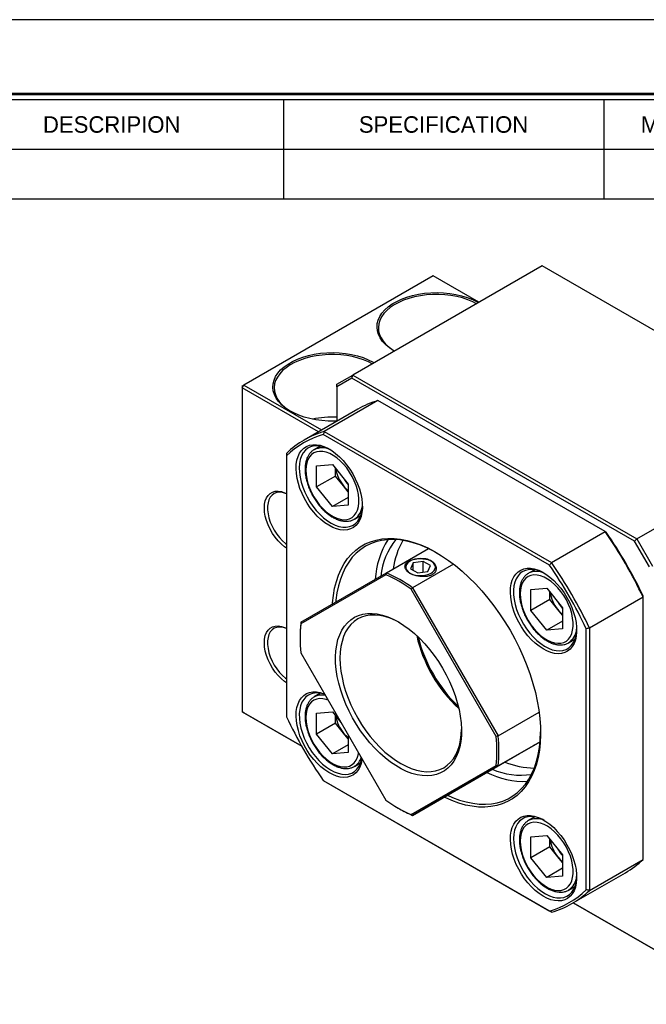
# Model space of a CAD drawing. Header units: millimetres. Extents: x 0 to 761, y 0 to 538.
# Tile 4 of 5: x 520 to 661, y 318 to 538. Entities that reach past the tile are written whole.
import ezdxf
from ezdxf.enums import TextEntityAlignment as Align

# ---------------------------------------------------------------- set-up
doc = ezdxf.new("R2010")
doc.units = ezdxf.units.MM
doc.layers.add('L1', color=7, linetype='CONTINUOUS')
doc.layers.add('OUTLINE', color=7, linetype='CONTINUOUS')

# ---------------------------------------------------------------- blocks, each defined once
blk = doc.blocks.new('표제란')
at = {"layer": 'L1', "color": 0}
blk.add_line((297, 210), (0, 210), dxfattribs=at)
at = {"layer": 'L1'}
for p, q in [((226, 203), (226, 194.336)), ((254, 203), (254, 194.336)), ((190, 198.668), (290, 198.668)), ((190, 194.336), (290, 194.336))]:
    blk.add_line(p, q, dxfattribs=at)
at = {"layer": 'L1', "const_width": 0.25}
blk.add_lwpolyline([(290.5, 6.5), (290.5, 203.5), (10, 203.5), (10, 6.5)], close=True, dxfattribs=at)
at = {"layer": 'L1'}
blk.add_lwpolyline([(290, 7), (290, 203), (10.5, 203), (10.5, 7)], close=True, dxfattribs=at)
for s, p in [('DESCRIPION', (211, 200.834)), ('SPECIFICATION', (240, 200.834)), ("MAT'L", (260, 200.834))]:
    blk.add_text(s, height=1.444, dxfattribs=at).set_placement(p, align=Align.MIDDLE_CENTER)
for tag, p in [('필렛', (179.25, 10.9)), ('모따기', (179.25, 8.3))]:
    blk.add_attdef(tag, text='', height=1.15, dxfattribs=at).set_placement(p, align=Align.MIDDLE_LEFT)
at = {"layer": 'OUTLINE', "ltscale": 0.5}
for tag, p, height in [('TITLE', (237.166, 24.406), 2.5), ('도번', (251.181, 15.642), 2.5), ('SCALE', (253.781, 9.553), 1.2), ('DATE', (277.02, 9.511), 1.2)]:
    blk.add_attdef(tag, p, '', height=height, dxfattribs=at)

msp = doc.modelspace()

# ---------------------------------------------------------------- linework, layer by layer
at = {"layer": 'OUTLINE'}
for p, q in [((637.2898, 483.136), (594.8634, 458.6437)), ((700.9295, 446.3976), (637.2898, 483.136)), ((612.8947, 480.8882), (570.4683, 456.3959)), ((623.1454, 474.9705), (612.8947, 480.8882)), ((591.3279, 456.602), (594.8634, 458.6437)), ((594.6563, 457.9468), (591.3279, 456.0247)), ((594.6563, 457.9468), (594.8634, 458.6437)), ((658.003, 421.3775), (594.6563, 457.9468)), ((594.8634, 458.6437), (658.503, 421.9053)), ((570.1147, 455.7836), (570.4683, 456.3959)), ((570.1147, 456.1918), (570.4683, 456.3959)), ((570.1147, 456.1918), (570.1147, 455.7836)), ((570.1147, 455.7836), (570.1147, 383.1114)), ((587.1878, 445.9274), (570.1147, 455.7836)), ((570.4683, 456.3959), (587.895, 446.3357)), ((591.3279, 456.0247), (591.3279, 456.602)), ((591.3279, 456.0247), (591.3279, 448.3174)), ((600.5203, 452.9286), (588.4995, 445.9891)), ((651.432, 423.5379), (600.5203, 452.9286)), ((595.9786, 451.0022), (583.9578, 444.0627)), ((588.4995, 445.9891), (639.4112, 416.5984)), ((658.503, 421.9053), (700.9295, 446.3976)), ((638.9395, 416.0542), (588.264, 445.3086)), ((587.6353, 442.7217), (586.2335, 441.9125)), ((580.0142, 440.5445), (580.0142, 382.0263)), ((586.7733, 438.2713), (590.3089, 438.5874)), ((586.7733, 433.557), (586.7733, 438.2713)), ((590.3089, 438.5874), (593.8444, 434.1893)), ((591.016, 436.0062), (591.016, 437.7078)), ((591.016, 436.0062), (586.7733, 433.557)), ((592.7837, 433.8071), (591.016, 436.0062)), ((590.3089, 429.1588), (586.7733, 433.557)), ((593.8444, 432.4877), (592.7837, 433.8071)), ((593.8444, 434.1893), (593.8444, 429.475)), ((593.8444, 431.1999), (590.3089, 429.1588)), ((593.8444, 429.475), (590.3089, 429.1588)), ((595.2328, 426.3236), (596.6346, 427.1329)), ((595.2923, 426.3589), (595.2328, 426.3236)), ((639.4112, 416.5984), (651.432, 423.5379)), ((658.003, 421.3775), (658.503, 421.9053)), ((658.503, 421.9053), (662.0386, 415.7816)), ((602.4105, 414.3037), (611.8387, 419.7465)), ((661.3315, 415.6125), (658.003, 421.3775)), ((608.4332, 416.5184), (607.8355, 415.2307)), ((607.8355, 415.2307), (609.4685, 414.288)), ((617.4527, 416.249), (608.2467, 410.9345)), ((610.6639, 416.8635), (608.4332, 416.5184)), ((608.4332, 414.8856), (608.4332, 416.5184)), ((612.2969, 415.9208), (610.6639, 416.8635)), ((610.6639, 414.4729), (610.6639, 416.8635)), ((611.6992, 414.633), (612.2969, 415.9208)), ((635.6353, 415.0119), (634.2335, 414.2027)), ((602.2974, 413.8919), (583.2356, 402.8842)), ((583.2467, 403.2371), (602.4105, 414.3037)), ((609.4685, 414.288), (611.6992, 414.633)), ((626.9974, 377.6211), (607.9356, 410.637)), ((608.2467, 410.9345), (627.4105, 377.7419)), ((634.7733, 410.5615), (638.3089, 410.8776)), ((638.3089, 410.8776), (641.8444, 406.4795)), ((634.7733, 405.8472), (634.7733, 410.5615)), ((639.016, 408.2964), (639.016, 409.998)), ((659.9173, 408.841), (647.8964, 401.9015)), ((659.9173, 350.05), (659.9173, 408.841)), ((639.016, 408.2964), (634.7733, 405.8472)), ((640.7837, 406.0973), (639.016, 408.2964)), ((641.8444, 406.4795), (641.8444, 401.7652)), ((638.3089, 401.449), (634.7733, 405.8472)), ((641.8444, 404.7779), (640.7837, 406.0973)), ((641.8444, 403.49), (638.3089, 401.449)), ((641.8444, 401.7652), (638.3089, 401.449)), ((647.1893, 343.247), (647.1893, 401.7651)), ((647.8964, 401.9015), (647.8964, 343.1105)), ((583.0547, 399.9782), (583.0547, 399.7332)), ((643.2328, 398.6138), (644.6346, 399.4231)), ((643.2923, 398.6491), (643.2328, 398.6138)), ((583.2356, 396.3734), (602.2974, 363.3575)), ((587.6353, 387.2931), (586.2335, 386.4839)), ((570.1147, 383.1114), (583.4541, 375.4107)), ((570.4683, 382.9073), (570.1147, 383.1114)), ((583.4542, 375.4106), (570.4683, 382.9073)), ((586.7733, 382.8427), (590.3089, 383.1588)), ((586.7733, 378.1284), (586.7733, 382.8427)), ((590.3089, 383.1588), (592.2827, 380.7034)), ((591.016, 380.5776), (591.016, 382.2792)), ((627.4105, 377.7419), (636.6164, 383.0563)), ((591.016, 380.5776), (586.7733, 378.1284)), ((592.7837, 378.3785), (591.016, 380.5776)), ((590.3089, 373.7302), (586.7733, 378.1284)), ((593.8444, 377.0591), (592.7837, 378.3785)), ((593.8444, 377.9984), (593.8444, 374.0463)), ((593.8444, 375.7712), (590.3089, 373.7302)), ((636.8386, 376.4451), (627.4105, 371.0024)), ((632.7817, 374.1008), (636.8384, 376.4435)), ((635.4346, 375.6328), (636.8384, 376.4432)), ((593.8444, 374.0463), (590.3089, 373.7302)), ((625.1466, 369.6919), (632.216, 373.7743)), ((632.216, 373.7743), (632.7817, 374.1008)), ((595.2328, 370.895), (596.6346, 371.7042)), ((595.2923, 370.9303), (595.2328, 370.895)), ((607.9356, 360.1026), (626.9974, 371.1103)), ((627.4105, 371.0024), (608.2467, 359.9358)), ((608.2467, 359.9358), (625.1466, 369.6919)), ((588.264, 367.7372), (638.9395, 338.4829)), ((639.4112, 338.2105), (588.4995, 367.6012)), ((605.1129, 361.5233), (605.325, 361.4008)), ((635.6353, 359.5833), (634.2335, 358.7741)), ((634.7733, 355.1329), (638.3089, 355.449)), ((638.3089, 355.449), (641.8444, 351.0508)), ((634.7733, 350.4186), (634.7733, 355.1329)), ((639.016, 352.8678), (639.016, 354.5694)), ((639.016, 352.8678), (634.7733, 350.4186)), ((640.7837, 350.6687), (639.016, 352.8678)), ((641.8444, 351.0508), (641.8444, 346.3365)), ((638.3089, 346.0204), (634.7733, 350.4186)), ((641.8444, 349.3493), (640.7837, 350.6687)), ((647.8964, 343.1105), (659.9173, 350.05)), ((641.8444, 348.0614), (638.3089, 346.0204)), ((643.9529, 340.1369), (655.9737, 347.0764)), ((641.8444, 346.3365), (638.3089, 346.0204)), ((643.2328, 343.1852), (644.6346, 343.9944)), ((643.2923, 343.2205), (643.2328, 343.1852)), ((682.8982, 318.0028), (644.2548, 340.3112)), ((644.2549, 340.3112), (682.5447, 318.207))]:
    msp.add_line(p, q, dxfattribs=at)
at = {"layer": 'OUTLINE', "flags": 128}
for points in [[(604.1957, 464.0302), (603.9502, 464.1758), (603.0322, 464.798), (602.234, 465.4729), (601.5645, 466.1931), (601.0315, 466.9502), (600.6409, 467.7357), (600.3971, 468.5408), (600.3029, 469.3563), (600.3595, 470.1729), (600.566, 470.9814), (600.9203, 471.7727), (601.4182, 472.5377), (602.0542, 473.2679), (602.8211, 473.9549), (603.71, 474.5909), (604.7111, 475.1688), (605.8129, 475.682), (607.0029, 476.1247), (608.2677, 476.4919), (609.593, 476.7793), (610.9637, 476.9838), (612.3642, 477.1031), (613.7788, 477.1357), (615.1914, 477.0814), (616.5859, 476.9406), (617.9467, 476.7151), (619.2582, 476.4074), (620.5057, 476.0209), (621.6749, 475.5601), (622.7526, 475.0302), (623.004, 474.8889)], [(622.5772, 474.6425), (621.765, 475.0541), (620.6433, 475.522), (619.4419, 475.9183), (618.1743, 476.2387), (616.8548, 476.4795), (615.4986, 476.6379), (614.1208, 476.7123), (612.7371, 476.7016), (611.3633, 476.6061), (610.0148, 476.4269), (608.7069, 476.1659), (607.4545, 475.8262), (606.2718, 475.4115), (605.1721, 474.9266), (604.1679, 474.377), (603.2706, 473.7689), (602.4904, 473.1091), (601.8361, 472.4052), (601.315, 471.6652), (600.9332, 470.8974), (600.695, 470.1105), (600.6029, 469.3134), (600.6582, 468.5152), (600.8601, 467.7249), (601.2063, 466.9515), (601.6931, 466.2037), (602.3147, 465.49), (603.0642, 464.8185), (603.9332, 464.1968), (604.1974, 464.0321)], [(591.3596, 448.3357), (590.7982, 448.3159), (589.3827, 448.3268), (587.9771, 448.4245), (586.5975, 448.6079), (585.2594, 448.8748), (583.9782, 449.2224), (582.7681, 449.6467), (581.6431, 450.1428), (580.6157, 450.7051), (579.6977, 451.3272), (578.8995, 452.0022), (578.23, 452.7223), (577.697, 453.4795), (577.3064, 454.265), (577.0626, 455.0701), (576.9684, 455.8855), (577.0249, 456.7021), (577.2315, 457.5107), (577.5858, 458.3019), (578.0837, 459.067), (578.7197, 459.7971), (579.4865, 460.4841), (580.3755, 461.1202), (581.3766, 461.6981), (582.4784, 462.2113), (583.6684, 462.654), (584.9332, 463.0211), (586.2585, 463.3086), (587.6291, 463.5131), (589.0297, 463.6323), (590.4443, 463.665), (591.8569, 463.6106), (593.2514, 463.4699), (594.6122, 463.2444), (595.9237, 462.9367), (597.1711, 462.5502), (598.3403, 462.0894), (599.4181, 461.5594), (599.6695, 461.4182)], [(599.2427, 461.1718), (598.4305, 461.5834), (597.3088, 462.0512), (596.1074, 462.4476), (594.8397, 462.768), (593.5203, 463.0087), (592.164, 463.1672), (590.7863, 463.2415), (589.4026, 463.2309), (588.0288, 463.1354), (586.6803, 462.9562), (585.3724, 462.6952), (584.12, 462.3555), (582.9373, 461.9408), (581.8376, 461.4559), (580.8334, 460.9063), (579.9361, 460.2981), (579.1559, 459.6384), (578.5015, 458.9345), (577.9805, 458.1945), (577.5987, 457.4266), (577.3604, 456.6397), (577.2684, 455.8427), (577.3236, 455.0445), (577.5255, 454.2542), (577.8718, 453.4808), (578.3585, 452.733), (578.9802, 452.0193), (579.7297, 451.3478), (580.5986, 450.7261), (580.9685, 450.4982)], [(594.8518, 436.4967), (595.4358, 435.3999), (595.938, 434.276), (596.3513, 433.1407), (596.6698, 432.0099), (596.889, 430.8996), (597.006, 429.8252), (597.019, 428.802), (596.928, 427.8442), (596.734, 426.9653), (596.44, 426.1777), (596.0499, 425.4924), (595.5694, 424.9189), (595.005, 424.4655), (594.3648, 424.1384), (593.6578, 423.9422), (592.8938, 423.8797), (592.0836, 423.9517), (591.2386, 424.1573), (590.3705, 424.4935), (589.4917, 424.9557), (588.6145, 425.5373), (587.7511, 426.2303), (586.9136, 427.0247), (586.114, 427.9096), (585.3632, 428.8725), (584.672, 429.8998), (584.05, 430.9772), (583.5059, 432.0895), (583.0474, 433.2211), (582.6808, 434.3561), (582.4115, 435.4787), (582.2431, 436.5729), (582.178, 437.6236), (582.217, 438.6158), (582.3598, 439.5357), (582.6042, 440.3705), (582.9469, 441.1082), (583.383, 441.7387), (583.9063, 442.2531), (584.5096, 442.644), (585.1844, 442.9062), (585.9213, 443.0357), (586.7097, 443.031), (587.5388, 442.8919), (588.3968, 442.6205), (589.2718, 442.2206), (590.1514, 441.6978), (591.0232, 441.0594), (591.8752, 440.3144), (592.6952, 439.4732), (593.4717, 438.5477), (594.194, 437.5509), (594.8518, 436.4967)], [(589.7723, 441.9374), (589.4114, 442.1242), (588.5491, 442.4831), (587.7082, 442.7084), (586.9013, 442.7966), (586.1407, 442.7465), (585.438, 442.5588), (584.8037, 442.2363), (584.2475, 441.7839), (583.7779, 441.2085), (583.4019, 440.5188), (583.1252, 439.7253), (582.9521, 438.84), (582.8851, 437.8763), (582.9253, 436.8489), (583.0721, 435.7732), (583.3232, 434.6656), (583.6748, 433.5429), (584.1217, 432.4221), (584.657, 431.3203), (585.2726, 430.254), (585.9592, 429.2395), (586.7064, 428.2921), (587.5028, 427.4263), (588.3364, 426.6551), (589.1945, 425.9902), (590.0642, 425.4417), (590.9322, 425.018), (591.7854, 424.7253), (592.6109, 424.5683), (593.3961, 424.5492), (594.1292, 424.6684), (594.799, 424.924), (595.3953, 425.3121), (595.9092, 425.827), (596.3329, 426.4607), (596.6598, 427.2037), (596.8852, 428.0447), (597.0054, 428.971), (597.024, 429.3757)], [(584.3692, 437.302), (584.4222, 436.3572), (584.5802, 435.3681), (584.8405, 434.3523), (585.1983, 433.3279), (585.6474, 432.3133), (586.1796, 431.3265), (586.7856, 430.3852), (587.4544, 429.5061), (588.1741, 428.7049), (588.9319, 427.9959), (589.7143, 427.3919), (590.5073, 426.9034), (591.2968, 426.5394), (592.0687, 426.3062), (592.8091, 426.2081), (593.5049, 426.2467), (594.1437, 426.4215), (594.7141, 426.7292), (595.2058, 427.1644), (595.6102, 427.7193), (595.9199, 428.384), (596.1295, 429.1467), (596.2353, 429.9938), (596.2353, 430.91), (596.1295, 431.8791), (595.9199, 432.8838), (595.6102, 433.9062), (595.2058, 434.928), (594.7141, 435.9309), (594.1437, 436.8972), (593.5049, 437.8094), (592.8091, 438.6515), (592.0687, 439.4082), (591.2968, 440.0662), (590.5073, 440.6137), (589.7143, 441.0408), (588.9319, 441.3401), (588.1741, 441.5061), (587.4544, 441.536), (586.7856, 441.429), (586.1796, 441.1873), (585.6474, 440.815), (585.1983, 440.3188), (584.8405, 439.7076), (584.5802, 438.9923), (584.4222, 438.1857), (584.3692, 437.302)], [(580.0142, 419.8703), (579.613, 420.1506), (578.8736, 420.7632), (578.1647, 421.4778), (577.5006, 422.2799), (576.8948, 423.1533), (576.3598, 424.08), (575.9063, 425.0413), (575.5437, 426.0175), (575.2793, 426.9888), (575.1184, 427.9355), (575.0644, 428.8382), (575.1184, 429.6786), (575.2793, 430.4395), (575.5437, 431.1055), (575.9063, 431.6631), (576.3598, 432.1008), (576.8948, 432.4098), (577.5006, 432.5837), (578.1647, 432.6191), (578.8736, 432.5152), (579.613, 432.2741), (580.0142, 432.0912)], [(580.0142, 432.0461), (579.8222, 432.1205), (579.1231, 432.313), (578.4581, 432.3706), (577.8412, 432.292), (577.2858, 432.0788), (576.8036, 431.7357), (576.4049, 431.27), (576.0982, 430.6915), (575.89, 430.0126), (575.7848, 429.2478), (575.7848, 428.4133), (575.89, 427.527), (576.0982, 426.6078), (576.4049, 425.6752), (576.8036, 424.7491), (577.2858, 423.8492), (577.8412, 422.9948), (578.4581, 422.204), (579.1231, 421.4937), (579.8222, 420.8791), (580.0142, 420.7318)], [(590.3315, 407.3284), (590.3486, 407.5682), (590.5306, 409.2517), (590.8157, 410.8576), (591.2025, 412.3788), (591.6893, 413.8085), (592.2741, 415.1404), (592.954, 416.3684), (593.7262, 417.4872), (594.5872, 418.4916), (595.533, 419.3773), (596.5596, 420.1402), (597.6623, 420.777), (598.8362, 421.2848), (600.076, 421.6613), (601.3763, 421.9049), (602.7311, 422.0144), (604.1345, 421.9895), (605.5802, 421.8301), (607.0617, 421.5371), (608.5724, 421.1116), (610.1056, 420.5557), (611.6544, 419.8718), (613.2118, 419.0629), (614.7711, 418.1327), (616.3251, 417.0853), (617.8669, 415.9254), (619.3897, 414.6582), (620.8867, 413.2893), (622.3511, 411.8249), (623.7764, 410.2714), (625.1563, 408.6359), (626.4846, 406.9256), (627.7553, 405.1482), (628.9628, 403.3116), (630.1018, 401.4241)], [(613.783, 418.7361), (612.9852, 419.1738), (611.4374, 419.9312), (609.901, 420.5616), (608.3832, 421.0622), (606.8907, 421.4307), (605.4305, 421.6653), (604.0092, 421.765), (602.6333, 421.7293), (601.3091, 421.5585), (600.0425, 421.2532), (598.8394, 420.8149), (597.7053, 420.2456)], [(597.7053, 420.2456), (596.6454, 419.5479), (595.6644, 418.725), (594.7669, 417.7805), (593.9569, 416.7189), (593.2382, 415.5449), (592.614, 414.264), (592.0871, 412.882), (591.6601, 411.4051), (591.3348, 409.8401), (591.1127, 408.1942), (591.0722, 407.7561)], [(607.7261, 414.2248), (608.2838, 413.9659), (608.925, 413.7824), (609.6194, 413.6827), (610.3348, 413.6715), (611.0376, 413.7493), (611.695, 413.9126), (612.2763, 414.1536), (612.7542, 414.4611), (613.1064, 414.8208), (613.3164, 415.2157), (613.3745, 415.6275), (613.2779, 416.0368), (613.0311, 416.4246), (612.6457, 416.7727), (612.1397, 417.0648), (611.5367, 417.2873), (610.8649, 417.4298), (610.1558, 417.4856), (609.4426, 417.452), (608.7585, 417.3308), (608.1355, 417.1274), (607.6028, 416.8516), (607.1853, 416.516), (606.9025, 416.1365), (606.7676, 415.7308), (606.787, 415.3178), (606.9597, 414.9169), (607.2777, 414.5468), (607.7261, 414.2248)], [(642.8518, 408.7869), (643.4358, 407.6901), (643.938, 406.5662), (644.3513, 405.4308), (644.6698, 404.3001), (644.889, 403.1897), (645.006, 402.1154), (645.019, 401.0922), (644.928, 400.1344), (644.734, 399.2555), (644.44, 398.4679), (644.0499, 397.7826), (643.5694, 397.2091), (643.005, 396.7557), (642.3648, 396.4286), (641.6578, 396.2324), (640.8938, 396.1698), (640.0836, 396.2419), (639.2386, 396.4475), (638.3705, 396.7837), (637.4917, 397.2459), (636.6145, 397.8275), (635.7511, 398.5204), (634.9136, 399.3149), (634.114, 400.1998), (633.3632, 401.1627), (632.672, 402.19), (632.05, 403.2674), (631.5059, 404.3797), (631.0474, 405.5113), (630.6808, 406.6463), (630.4115, 407.7689), (630.2431, 408.8631), (630.178, 409.9137), (630.217, 410.906), (630.3598, 411.8259), (630.6042, 412.6607), (630.9469, 413.3984), (631.383, 414.0289), (631.9063, 414.5433), (632.5096, 414.9342), (633.1844, 415.1964), (633.9213, 415.3259), (634.7097, 415.3212), (635.5388, 415.1821), (636.3968, 414.9107), (637.2718, 414.5108), (638.1514, 413.988), (639.0232, 413.3496), (639.8752, 412.6046), (640.6952, 411.7634), (641.4717, 410.8379), (642.194, 409.8411), (642.8518, 408.7869)], [(632.9553, 414.6195), (632.3788, 414.199), (631.8868, 413.6536), (631.4867, 412.9916), (631.1848, 412.223), (630.9855, 411.3594), (630.8918, 410.414), (630.9052, 409.4011), (631.0255, 408.3359), (631.2508, 407.2348), (631.5778, 406.1143), (632.0014, 404.9914), (632.5153, 403.8832), (633.1117, 402.8065), (633.7814, 401.7776), (634.5145, 400.8121), (635.2997, 399.9246), (636.1252, 399.1286), (636.9784, 398.4361), (637.8464, 397.8576), (638.7161, 397.402), (639.5742, 397.0761), (640.4078, 396.8849), (641.2043, 396.8312), (641.9514, 396.9159), (642.638, 397.1376), (643.2536, 397.4931), (643.7889, 397.977), (644.2358, 398.5818), (644.5874, 399.2985), (644.8386, 400.1161), (644.9853, 401.0224), (645.024, 401.6659)], [(632.3692, 409.5922), (632.4222, 408.6474), (632.5802, 407.6583), (632.8405, 406.6425), (633.1983, 405.6181), (633.6474, 404.6035), (634.1796, 403.6167), (634.7856, 402.6754), (635.4544, 401.7962), (636.1741, 400.9951), (636.9319, 400.2861), (637.7143, 399.682), (638.5073, 399.1936), (639.2968, 398.8296), (640.0687, 398.5964), (640.8091, 398.4983), (641.5049, 398.5369), (642.1437, 398.7117), (642.7141, 399.0194), (643.2058, 399.4546), (643.6102, 400.0095), (643.9199, 400.6742), (644.1295, 401.4369), (644.2353, 402.2839), (644.2353, 403.2002), (644.1295, 404.1693), (643.9199, 405.174), (643.6102, 406.1964), (643.2058, 407.2182), (642.7141, 408.2211), (642.1437, 409.1874), (641.5049, 410.0996), (640.8091, 410.9417), (640.0687, 411.6984), (639.2968, 412.3564), (638.5073, 412.9039), (637.7143, 413.331), (636.9319, 413.6303), (636.1741, 413.7963), (635.4544, 413.8261), (634.7856, 413.7192), (634.1796, 413.4774), (633.6474, 413.1052), (633.1983, 412.609), (632.8405, 411.9978), (632.5802, 411.2825), (632.4222, 410.4759), (632.3692, 409.5922)], [(605.1165, 403.2873), (606.3292, 402.5269), (607.5329, 401.6515), (608.7187, 400.6677), (609.8778, 399.5826), (611.0017, 398.4044), (612.0821, 397.1417), (613.1108, 395.8039), (614.0804, 394.4009), (614.9836, 392.9431), (615.8137, 391.4413), (616.5647, 389.9066), (617.2309, 388.3503), (617.8074, 386.784), (618.2899, 385.2193), (618.6749, 383.6678), (618.9596, 382.1409), (619.1417, 380.6499), (619.22, 379.206), (619.1939, 377.8197), (619.0635, 376.5014), (618.8299, 375.2608), (618.4948, 374.1071), (618.0606, 373.0488), (617.5306, 372.0938), (616.9087, 371.2491), (616.1995, 370.521), (615.4082, 369.9149), (614.5407, 369.4353), (613.6035, 369.0857), (612.6034, 368.8687), (611.5479, 368.786), (610.4447, 368.838), (609.3021, 369.0245), (608.1286, 369.3441), (606.9327, 369.7944), (605.7234, 370.372), (604.5096, 371.0727), (603.3003, 371.8913), (602.1044, 372.8218), (600.9308, 373.8572), (599.7882, 374.9899), (598.6851, 376.2115), (597.6296, 377.5129), (596.6295, 378.8846), (595.6923, 380.3163), (594.8248, 381.7975), (594.0335, 383.3172), (593.3243, 384.8641), (592.7023, 386.4268), (592.1723, 387.9938), (591.7382, 389.5534), (591.403, 391.094), (591.1694, 392.6043), (591.0391, 394.0731), (591.013, 395.4895), (591.0913, 396.8431), (591.2734, 398.1237), (591.558, 399.322), (591.943, 400.429), (592.4256, 401.4366), (593.0021, 402.3373), (593.6683, 403.1244), (594.4192, 403.7921), (595.2494, 404.3354), (596.1526, 404.7504), (597.1221, 405.034), (598.1509, 405.184), (599.2312, 405.1994), (600.3551, 405.08), (601.5143, 404.8267), (602.7001, 404.4414), (603.9038, 403.927), (605.1165, 403.2873)], [(605.3684, 403.1392), (604.4251, 403.6265), (603.2478, 404.1271), (602.0885, 404.4996), (600.9559, 404.741), (599.8589, 404.8496), (598.8056, 404.8245), (597.804, 404.6659), (596.862, 404.375), (595.9865, 403.954), (595.1842, 403.4061), (594.4613, 402.7356), (593.8233, 401.9474), (593.275, 401.0476), (592.8205, 400.0431), (592.4635, 398.9414), (592.2064, 397.751), (592.0514, 396.481), (591.9997, 395.1409), (592.0514, 393.7411), (592.2064, 392.2921), (592.4635, 390.805), (592.8205, 389.291), (593.275, 387.7618), (593.8233, 386.229), (594.4613, 384.7041), (595.1842, 383.1989), (595.9865, 381.7248), (596.862, 380.293), (597.804, 378.9144), (598.8056, 377.5994), (599.8589, 376.3582), (600.9559, 375.2001), (602.0885, 374.134), (603.2478, 373.1679), (604.4251, 372.3093), (605.6115, 371.5646), (606.7978, 370.9395), (607.9751, 370.4389), (609.1345, 370.0664), (610.267, 369.825), (611.3641, 369.7164), (612.4174, 369.7415), (613.4189, 369.9001), (614.361, 370.191), (615.2365, 370.612), (616.0387, 371.1599), (616.7616, 371.8305), (617.3996, 372.6186), (617.9479, 373.5184), (618.4024, 374.523), (618.7594, 375.6246), (619.0165, 376.815), (619.1715, 378.085), (619.2211, 379.1432)], [(580.0142, 389.6583), (579.613, 389.9386), (578.8736, 390.5512), (578.1647, 391.2658), (577.5006, 392.0679), (576.8948, 392.9413), (576.3598, 393.868), (575.9063, 394.8292), (575.5437, 395.8055), (575.2793, 396.7768), (575.1184, 397.7235), (575.0644, 398.6262), (575.1184, 399.4665), (575.2793, 400.2275), (575.5437, 400.8935), (575.9063, 401.4511), (576.3598, 401.8888), (576.8948, 402.1978), (577.5006, 402.3717), (578.1647, 402.4071), (578.8736, 402.3032), (579.613, 402.0621), (580.0142, 401.8792)], [(580.0142, 401.8341), (579.8222, 401.9085), (579.1231, 402.101), (578.4581, 402.1586), (577.8412, 402.08), (577.2858, 401.8668), (576.8036, 401.5237), (576.4049, 401.058), (576.0982, 400.4795), (575.89, 399.8006), (575.7848, 399.0358), (575.7848, 398.2013), (575.89, 397.315), (576.0982, 396.3958), (576.4049, 395.4631), (576.8036, 394.537), (577.2858, 393.6372), (577.8412, 392.7828), (578.4581, 391.992), (579.1231, 391.2817), (579.8222, 390.667), (580.0142, 390.5198)], [(630.1018, 401.4241), (631.167, 399.4939), (632.1538, 397.5299), (633.0577, 395.5406), (633.8747, 393.5351), (634.6012, 391.5223), (635.2339, 389.5111), (635.77, 387.5106), (636.2071, 385.5297), (636.5432, 383.5772), (636.7768, 381.6618), (636.907, 379.7922), (636.933, 377.9766), (636.8549, 376.2232), (636.6729, 374.5398), (636.3878, 372.9339), (636.001, 371.4126), (635.5142, 369.9829), (634.9295, 368.6511), (634.2495, 367.423), (633.4773, 366.3043), (632.6164, 365.2998), (631.6705, 364.4141), (630.6439, 363.6512), (629.5412, 363.0144), (628.3673, 362.5067), (627.1275, 362.1301), (625.8272, 361.8865), (624.4724, 361.777), (623.069, 361.8019), (621.6233, 361.9613), (620.1418, 362.2544), (618.6311, 362.6798), (617.098, 363.2357), (615.5492, 363.9197), (615.3312, 364.0256)], [(596.9556, 372.6097), (596.928, 372.4156), (596.734, 371.5367), (596.44, 370.7491), (596.0499, 370.0637), (595.5694, 369.4903), (595.005, 369.0369), (594.3648, 368.7097), (593.6578, 368.5136), (592.8938, 368.451), (592.0836, 368.5231), (591.2386, 368.7287), (590.3705, 369.0649), (589.4917, 369.5271), (588.6145, 370.1087), (587.7511, 370.8016), (586.9136, 371.5961), (586.114, 372.481), (585.3632, 373.4439), (584.672, 374.4712), (584.05, 375.5486), (583.5059, 376.6609), (583.0474, 377.7925), (582.6808, 378.9275), (582.4115, 380.05), (582.2431, 381.1443), (582.178, 382.1949), (582.217, 383.1872), (582.3598, 384.1071), (582.6042, 384.9418), (582.9469, 385.6796), (583.383, 386.3101), (583.9063, 386.8244), (584.5096, 387.2154), (585.1844, 387.4775), (585.9213, 387.6071), (586.7097, 387.6023), (587.5388, 387.4633), (588.3968, 387.1919), (588.5788, 387.1188)], [(584.9553, 386.9007), (584.3788, 386.4802), (583.8868, 385.9348), (583.4867, 385.2728), (583.1848, 384.5042), (582.9855, 383.6406), (582.8918, 382.6952), (582.9052, 381.6822), (583.0255, 380.6171), (583.2508, 379.5159), (583.5778, 378.3954), (584.0014, 377.2726), (584.5153, 376.1644), (585.1117, 375.0877), (585.7814, 374.0588), (586.5145, 373.0933), (587.2997, 372.2058), (588.1252, 371.4097), (588.9784, 370.7173), (589.8464, 370.1388), (590.7161, 369.6832), (591.5742, 369.3573), (592.4078, 369.1661), (593.2043, 369.1124), (593.9514, 369.1971), (594.638, 369.4188), (595.2536, 369.7743), (595.7889, 370.2582), (596.2358, 370.863), (596.5874, 371.5797), (596.8386, 372.3973), (596.9016, 372.7032)], [(589.3619, 385.7624), (588.9319, 385.9115), (588.1741, 386.0775), (587.4544, 386.1073), (586.7856, 386.0004), (586.1796, 385.7586), (585.6474, 385.3863), (585.1983, 384.8902), (584.8405, 384.279), (584.5802, 383.5637), (584.4222, 382.757), (584.3692, 381.8734)], [(584.3692, 381.8734), (584.4222, 380.9286), (584.5802, 379.9395), (584.8405, 378.9237), (585.1983, 377.8993), (585.6474, 376.8847), (586.1796, 375.8979), (586.7856, 374.9565), (587.4544, 374.0774), (588.1741, 373.2763), (588.9319, 372.5673), (589.7143, 371.9632), (590.5073, 371.4748), (591.2968, 371.1108), (592.0687, 370.8776), (592.8091, 370.7795), (593.5049, 370.8181), (594.1437, 370.9929), (594.7141, 371.3006), (595.2058, 371.7358), (595.6102, 372.2907), (595.9199, 372.9554), (596.1295, 373.7181), (596.1726, 373.9659)], [(616.0719, 364.4532), (617.2433, 363.9371), (618.7713, 363.3713), (620.2773, 362.9365), (621.7544, 362.6349), (623.196, 362.4676), (624.5954, 362.4356), (625.9463, 362.5389), (627.2424, 362.7771), (628.478, 363.149), (629.6472, 363.6531), (630.7449, 364.287), (631.7659, 365.0478), (632.7057, 365.932), (633.5599, 366.9356), (634.3247, 368.054), (634.9966, 369.2821), (635.5724, 370.6144), (636.0496, 372.0447), (636.426, 373.5665), (636.6999, 375.1728), (636.8699, 376.8564), (636.9355, 378.6095), (636.9356, 378.6302)], [(642.8518, 353.3582), (643.4358, 352.2615), (643.938, 351.1375), (644.3513, 350.0022), (644.6698, 348.8715), (644.889, 347.7611), (645.006, 346.6868), (645.019, 345.6636), (644.928, 344.7058), (644.734, 343.8269), (644.44, 343.0393), (644.0499, 342.3539), (643.5694, 341.7805), (643.005, 341.3271), (642.3648, 340.9999), (641.6578, 340.8037), (640.8938, 340.7412), (640.0836, 340.8133), (639.2386, 341.0188), (638.3705, 341.3551), (637.4917, 341.8173), (636.6145, 342.3989), (635.7511, 343.0918), (634.9136, 343.8863), (634.114, 344.7712), (633.3632, 345.734), (632.672, 346.7614), (632.05, 347.8388), (631.5059, 348.9511), (631.0474, 350.0827), (630.6808, 351.2177), (630.4115, 352.3402), (630.2431, 353.4345), (630.178, 354.4851), (630.217, 355.4774), (630.3598, 356.3973), (630.6042, 357.232), (630.9469, 357.9698), (631.383, 358.6003), (631.9063, 359.1146), (632.5096, 359.5056), (633.1844, 359.7677), (633.9213, 359.8973), (634.7097, 359.8925), (635.5388, 359.7535), (636.3968, 359.4821), (637.2718, 359.0822), (638.1514, 358.5594), (639.0232, 357.921), (639.8752, 357.176), (640.6952, 356.3348), (641.4717, 355.4093), (642.194, 354.4124), (642.8518, 353.3582)], [(637.7723, 358.7989), (637.4114, 358.9858), (636.5491, 359.3447), (635.7082, 359.5699), (634.9013, 359.6582), (634.1407, 359.6081), (633.438, 359.4203), (632.8037, 359.0978), (632.2475, 358.6455), (631.7779, 358.0701), (631.4019, 357.3804), (631.1252, 356.5869), (630.9521, 355.7016), (630.8851, 354.7379), (630.9253, 353.7104), (631.0721, 352.6347), (631.3232, 351.5272), (631.6748, 350.4045), (632.1217, 349.2837), (632.657, 348.1818), (633.2726, 347.1156), (633.9592, 346.1011), (634.7064, 345.1537), (635.5028, 344.2879), (636.3364, 343.5167), (637.1945, 342.8518), (638.0642, 342.3033), (638.9322, 341.8795), (639.7854, 341.5869), (640.6109, 341.4299), (641.3961, 341.4108), (642.1292, 341.5299), (642.799, 341.7855), (643.3953, 342.1737), (643.9092, 342.6885), (644.3329, 343.3223), (644.6598, 344.0653), (644.8852, 344.9063), (645.0054, 345.8325), (645.024, 346.2373)], [(632.3692, 354.1636), (632.4222, 353.2188), (632.5802, 352.2297), (632.8405, 351.2139), (633.1983, 350.1895), (633.6474, 349.1749), (634.1796, 348.1881), (634.7856, 347.2467), (635.4544, 346.3676), (636.1741, 345.5664), (636.9319, 344.8575), (637.7143, 344.2534), (638.5073, 343.765), (639.2968, 343.401), (640.0687, 343.1678), (640.8091, 343.0697), (641.5049, 343.1083), (642.1437, 343.283), (642.7141, 343.5908), (643.2058, 344.026), (643.6102, 344.5809), (643.9199, 345.2456), (644.1295, 346.0083), (644.2353, 346.8553), (644.2353, 347.7716), (644.1295, 348.7407), (643.9199, 349.7454), (643.6102, 350.7678), (643.2058, 351.7896), (642.7141, 352.7925), (642.1437, 353.7587), (641.5049, 354.671), (640.8091, 355.513), (640.0687, 356.2698), (639.2968, 356.9278), (638.5073, 357.4752), (637.7143, 357.9024), (636.9319, 358.2017), (636.1741, 358.3677), (635.4544, 358.3975), (634.7856, 358.2906), (634.1796, 358.0488), (633.6474, 357.6765), (633.1983, 357.1804), (632.8405, 356.5692), (632.5802, 355.8539), (632.4222, 355.0472), (632.3692, 354.1636)]]:
    msp.add_lwpolyline(points, dxfattribs=at)
at = {"layer": 'OUTLINE'}
for centre, radius, start, end in [((606.1414, 433.3589), 20.361, 106.025938, 119.942621), ((590.2456, 427.4402), 21.7647, 87.149623, 101.722183), ((594.0752, 426.5368), 20.2356, 105.994272, 134.016479), ((593.8828, 426.0536), 20.058, 106.267712, 133.74304), ((588.0311, 438.1825), 4.1391, 65.082706, 116.002339), ((599.075, 438.9249), 8.1099, 189.082646, 219.12728), ((600.1532, 439.5408), 8.3675, 210.035448, 221.065482), ((598.3691, 438.248), 7.1356, 218.487846, 230.646974), ((592.9282, 429.7215), 4.1105, 305.109158, 355.213336), ((618.7767, 411.7401), 18.8988, 148.064278, 176.601678), ((616.6571, 411.9047), 15.616, 140.944736, 173.900551), ((566.3332, 364.6081), 103.511, 25.297918, 34.702082), ((567.1701, 365.0913), 102.6641, 25.390872, 34.609128), ((621.3151, 412.9748), 17.4988, 150.553728, 172.704134), ((610.7442, 414.3587), 3.0895, 31.36408, 88.641297), ((635.0159, 410.147), 4.9243, 55.960802, 114.736199), ((554.4422, 357.7436), 102.6641, 25.390872, 34.609128), ((554.3124, 357.6687), 103.511, 25.297918, 34.702082), ((590.5324, 387.0014), 29.3516, 53.635343, 66.370034), ((590.6106, 387.1239), 29.6307, 53.473167, 66.53221), ((636.0311, 410.4727), 4.1391, 65.082657, 116.002388), ((647.075, 411.215), 8.1099, 189.082631, 219.127295), ((648.1531, 411.8309), 8.3674, 210.035383, 221.065547), ((646.3691, 410.5382), 7.1356, 218.487846, 230.646974), ((612.4132, 399.6288), 29.3587, 173.633688, 186.366312), ((609.875, 400.0333), 26.8203, 173.139474, 180.117796), ((640.0951, 407.19), 31.6744, 192.676658, 227.317967), ((641.3847, 407.9345), 32.9949, 193.717327, 226.277298), ((641.6308, 408.0765), 33.1442, 194.188322, 225.806302), ((640.9282, 402.0117), 4.1105, 305.109369, 355.213174), ((586.927, 383.0371), 4.3376, 66.842655, 117.036552), ((587.9321, 383.3334), 3.5786, 76.735327, 118.647319), ((672.7613, 426.0478), 102.6641, 205.390872, 214.609128), ((599.075, 383.4962), 8.1099, 189.082689, 219.127237), ((598.3689, 382.8191), 7.1353, 218.487647, 230.647254), ((597.8197, 374.3657), 29.3587, 353.633688, 6.366312), ((597.9648, 374.3721), 29.6379, 353.471538, 6.528462), ((593.3072, 373.9722), 3.6323, 303.127769, 343.022823), ((635.6784, 387.8657), 17.3301, 247.178804, 269.550214), ((633.2971, 386.0995), 18.548, 243.118681, 272.205954), ((632.4951, 384.8281), 15.8992, 246.395925, 278.748249), ((619.7005, 386.9931), 29.3516, 233.635343, 246.370034), ((618.928, 384.8843), 27.1388, 239.918034, 246.822584), ((636.0311, 355.044), 4.1391, 65.082661, 116.002334), ((647.075, 355.7864), 8.1099, 189.082674, 219.127252), ((648.1531, 356.4023), 8.3675, 210.035351, 221.065453), ((646.3689, 355.1093), 7.1353, 218.487647, 230.647254), ((645.8177, 364.6466), 20.2943, 300.028893, 314.007762), ((640.9282, 346.5831), 4.1105, 305.109269, 355.21325), ((633.3207, 357.7378), 20.058, 286.267712, 313.74304), ((633.8354, 357.6628), 20.2356, 285.994272, 314.016479)]:
    msp.add_arc(centre, radius, start, end, dxfattribs=at)
for points in [[(588.4995, 445.9891), (588.4209, 445.7623), (588.3424, 445.5354), (588.264, 445.3086)], [(580.0142, 441.0891), (580.0142, 440.9076), (580.0142, 440.7261), (580.0142, 440.5445)], [(651.432, 423.5379), (651.5106, 423.4925), (651.589, 423.4472), (651.6674, 423.4019)], [(639.4112, 416.5984), (639.254, 416.417), (639.0968, 416.2356), (638.9395, 416.0542)], [(602.4105, 414.3037), (602.3728, 414.1664), (602.3351, 414.0292), (602.2974, 413.8919)], [(608.2467, 410.9345), (608.143, 410.8354), (608.0393, 410.7362), (607.9356, 410.637)], [(659.9173, 408.841), (659.9173, 408.9317), (659.9173, 409.0223), (659.9173, 409.1128)], [(583.2467, 403.2371), (583.243, 403.1194), (583.2393, 403.0018), (583.2356, 402.8842)], [(647.8964, 401.9015), (647.6607, 401.8561), (647.425, 401.8106), (647.1893, 401.7651)], [(627.4105, 377.7419), (627.2728, 377.7015), (627.1351, 377.6613), (626.9974, 377.6211)], [(627.4105, 371.0024), (627.2728, 371.0384), (627.1351, 371.0743), (626.9974, 371.1103)], [(588.264, 367.7372), (588.3424, 367.6919), (588.4209, 367.6466), (588.4995, 367.6012)], [(608.2467, 359.9358), (608.143, 359.9914), (608.0393, 360.047), (607.9356, 360.1026)], [(647.8964, 343.1105), (647.6607, 343.1559), (647.425, 343.2014), (647.1893, 343.247)], [(639.4112, 338.2105), (639.254, 338.3013), (639.0968, 338.392), (638.9395, 338.4829)]]:
    msp.add_open_spline(points, degree=3, dxfattribs=at)
for points, knots in [([(586.2212, 441.8881), (586.0934, 441.8135), (585.7726, 441.6263), (585.341, 441.2001), (584.9269, 440.6375), (584.6009, 439.978), (584.3658, 439.2323), (584.2199, 438.4216), (584.2022, 437.8358), (584.1934, 437.547)], [0, 0, 0, 0, 0.09742644, 0.24450809, 0.39227039, 0.542169, 0.69471308, 0.84949142, 1, 1, 1, 1]), ([(584.1934, 437.547), (584.1962, 437.3838), (584.2042, 436.9129), (584.2925, 436.1015), (584.4871, 435.1146), (584.7741, 434.1136), (585.1471, 433.1137), (585.6005, 432.1288), (586.1277, 431.1727), (586.7211, 430.2591), (587.3723, 429.4008), (588.0725, 428.6103), (588.8124, 427.899), (589.5825, 427.2775), (590.3729, 426.7555), (591.1737, 426.342), (591.974, 426.0454), (592.7613, 425.8732), (593.5224, 425.8291), (594.2387, 425.92), (594.8369, 426.0994), (595.1627, 426.2972), (595.2927, 426.3762)], [0, 0, 0, 0, 0.02777568, 0.08015879, 0.13248171, 0.18472487, 0.23689297, 0.28900641, 0.34109278, 0.39318246, 0.44529942, 0.49747332, 0.54973635, 0.60211789, 0.65463875, 0.7072968, 0.7600326, 0.81263991, 0.86481178, 0.91618601, 0.96655564, 1, 1, 1, 1]), ([(606.7503, 415.0994), (606.704, 415.1759), (606.666, 415.254), (606.6088, 415.4097), (606.5893, 415.4877), (606.5686, 415.6445), (606.5675, 415.7233), (606.5852, 415.882), (606.6042, 415.9618), (606.6906, 416.1957), (606.7869, 416.347), (607.0673, 416.6417), (607.2438, 416.7769), (607.563, 416.962), (607.6792, 417.0207), (607.922, 417.1279), (608.0494, 417.177), (608.316, 417.2659), (608.4564, 417.306), (608.7414, 417.375), (608.8864, 417.404), (609.3286, 417.475), (609.6341, 417.5009), (610.2395, 417.507), (610.5325, 417.4878), (610.8174, 417.4473)], [0, 0, 0, 0, 0.0625, 0.0625, 0.125, 0.125, 0.1875, 0.1875, 0.25, 0.25, 0.375, 0.375, 0.5, 0.5, 0.5625, 0.5625, 0.625, 0.625, 0.6875, 0.6875, 0.75, 0.75, 0.875, 0.875, 1, 1, 1, 1]), ([(610.8174, 417.4473), (611.1271, 417.4195), (611.4309, 417.3638), (611.9864, 417.2017), (612.2464, 417.093), (612.5835, 416.8983), (612.6876, 416.8281), (612.879, 416.6773), (612.9669, 416.596), (613.1981, 416.3425), (613.3112, 416.1605), (613.3822, 415.9667)], [0, 0, 0, 0, 0.25, 0.25, 0.5, 0.5, 0.625, 0.625, 0.75, 0.75, 1, 1, 1, 1]), ([(609.315, 413.6188), (609.0017, 413.6726), (608.7053, 413.7485), (608.2862, 413.8931), (608.1505, 413.9467), (607.8949, 414.0615), (607.774, 414.1231), (607.433, 414.3202), (607.2428, 414.4627), (607.0117, 414.6935), (606.9439, 414.7735), (606.831, 414.9347), (606.7853, 415.0164), (606.7503, 415.0994)], [0, 0, 0, 0, 0.25, 0.25, 0.375, 0.375, 0.5, 0.5, 0.75, 0.75, 0.875, 0.875, 1, 1, 1, 1]), ([(613.3822, 415.9667), (613.428, 415.8784), (613.4656, 415.788), (613.5234, 415.6028), (613.5433, 415.5083), (613.5742, 415.2272), (613.5579, 415.0401), (613.4421, 414.6695), (613.344, 414.4931), (613.1372, 414.2503), (613.0572, 414.1721), (612.8789, 414.0264), (612.7813, 413.9593), (612.4641, 413.7753), (612.2155, 413.6747), (611.6833, 413.5304), (611.3934, 413.4846), (610.951, 413.4549), (610.8021, 413.4512), (610.5015, 413.4557), (610.3491, 413.4639), (609.8983, 413.5045), (609.6038, 413.5523), (609.315, 413.6188)], [0, 0, 0, 0, 0.0625, 0.0625, 0.125, 0.125, 0.25, 0.25, 0.375, 0.375, 0.4375, 0.4375, 0.5, 0.5, 0.625, 0.625, 0.75, 0.75, 0.8125, 0.8125, 0.875, 0.875, 1, 1, 1, 1]), ([(634.2212, 414.1782), (634.0934, 414.1037), (633.7726, 413.9165), (633.341, 413.4903), (632.9269, 412.9276), (632.6009, 412.2682), (632.3658, 411.5225), (632.2199, 410.7118), (632.2022, 410.126), (632.1934, 409.8372)], [0, 0, 0, 0, 0.09742645, 0.24450826, 0.39227031, 0.54216894, 0.69471309, 0.8494914, 1, 1, 1, 1]), ([(632.1934, 409.8372), (632.1962, 409.674), (632.2042, 409.2031), (632.2925, 408.3917), (632.4871, 407.4047), (632.7741, 406.4038), (633.1471, 405.4039), (633.6005, 404.419), (634.1277, 403.4629), (634.7211, 402.5493), (635.3723, 401.691), (636.0725, 400.9005), (636.8124, 400.1892), (637.5825, 399.5677), (638.3729, 399.0457), (639.1737, 398.6322), (639.974, 398.3356), (640.7613, 398.1634), (641.5224, 398.1192), (642.2387, 398.2102), (642.8369, 398.3896), (643.1627, 398.5874), (643.2927, 398.6664)], [0, 0, 0, 0, 0.02777567, 0.08015881, 0.1324817, 0.18472487, 0.23689292, 0.28900635, 0.34109279, 0.3931824, 0.44529951, 0.49747333, 0.54973635, 0.60211789, 0.65463875, 0.7072968, 0.76003259, 0.81263999, 0.86481186, 0.91618601, 0.96655564, 1, 1, 1, 1]), ([(586.2212, 386.4594), (586.0934, 386.3848), (585.7726, 386.1977), (585.341, 385.7715), (584.9269, 385.2088), (584.6009, 384.5494), (584.3658, 383.8037), (584.2199, 382.993), (584.2022, 382.4072), (584.1934, 382.1183)], [0, 0, 0, 0, 0.097426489, 0.244507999, 0.392270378, 0.542169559, 0.694713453, 0.849491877, 1, 1, 1, 1]), ([(584.1934, 382.1183), (584.1962, 381.9552), (584.2042, 381.4843), (584.2925, 380.6729), (584.4871, 379.6859), (584.7741, 378.6849), (585.1471, 377.6851), (585.6005, 376.7001), (586.1277, 375.7441), (586.7211, 374.8304), (587.3723, 373.9722), (588.0725, 373.1817), (588.8124, 372.4704), (589.5825, 371.8488), (590.3729, 371.3269), (591.1737, 370.9134), (591.974, 370.6168), (592.7613, 370.4446), (593.5224, 370.4004), (594.2387, 370.4914), (594.8369, 370.6707), (595.1627, 370.8686), (595.2927, 370.9475)], [0, 0, 0, 0, 0.02777585, 0.08015895, 0.13248176, 0.18472508, 0.23689301, 0.28900658, 0.34109287, 0.3931826, 0.4452995, 0.49747342, 0.54973641, 0.60211795, 0.65463878, 0.70729682, 0.76003257, 0.8126399, 0.86481175, 0.91618597, 0.96655559, 1, 1, 1, 1]), ([(634.2212, 358.7496), (634.0934, 358.675), (633.7726, 358.4878), (633.341, 358.0617), (632.9269, 357.499), (632.6009, 356.8396), (632.3658, 356.0939), (632.2199, 355.2832), (632.2022, 354.6973), (632.1934, 354.4085)], [0, 0, 0, 0, 0.0974265, 0.24450817, 0.3922703, 0.54216949, 0.69471347, 0.84949186, 1, 1, 1, 1]), ([(632.1934, 354.4085), (632.1962, 354.2454), (632.2042, 353.7745), (632.2925, 352.9631), (632.4871, 351.9761), (632.7741, 350.9751), (633.1471, 349.9753), (633.6005, 348.9903), (634.1277, 348.0343), (634.7211, 347.1206), (635.3723, 346.2624), (636.0725, 345.4719), (636.8124, 344.7606), (637.5825, 344.139), (638.3729, 343.617), (639.1737, 343.2036), (639.974, 342.907), (640.7613, 342.7348), (641.5224, 342.6906), (642.2387, 342.7816), (642.8369, 342.9609), (643.1627, 343.1588), (643.2927, 343.2377)], [0, 0, 0, 0, 0.02777584, 0.08015897, 0.13248176, 0.18472507, 0.23689296, 0.28900652, 0.34109288, 0.39318254, 0.44529958, 0.49747343, 0.54973641, 0.60211795, 0.65463878, 0.70729682, 0.76003257, 0.81263998, 0.86481183, 0.91618597, 0.96655559, 1, 1, 1, 1])]:
    msp.add_open_spline(points, degree=3, knots=knots, dxfattribs=at)

# ---------------------------------------------------------------- block references
at = {"layer": 'OUTLINE', "xscale": 2.563378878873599, "yscale": 2.563378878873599, "zscale": 2.563378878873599}
msp.add_blockref('표제란', (0, 0), dxfattribs=at)

doc.saveas('drawing.dxf')
